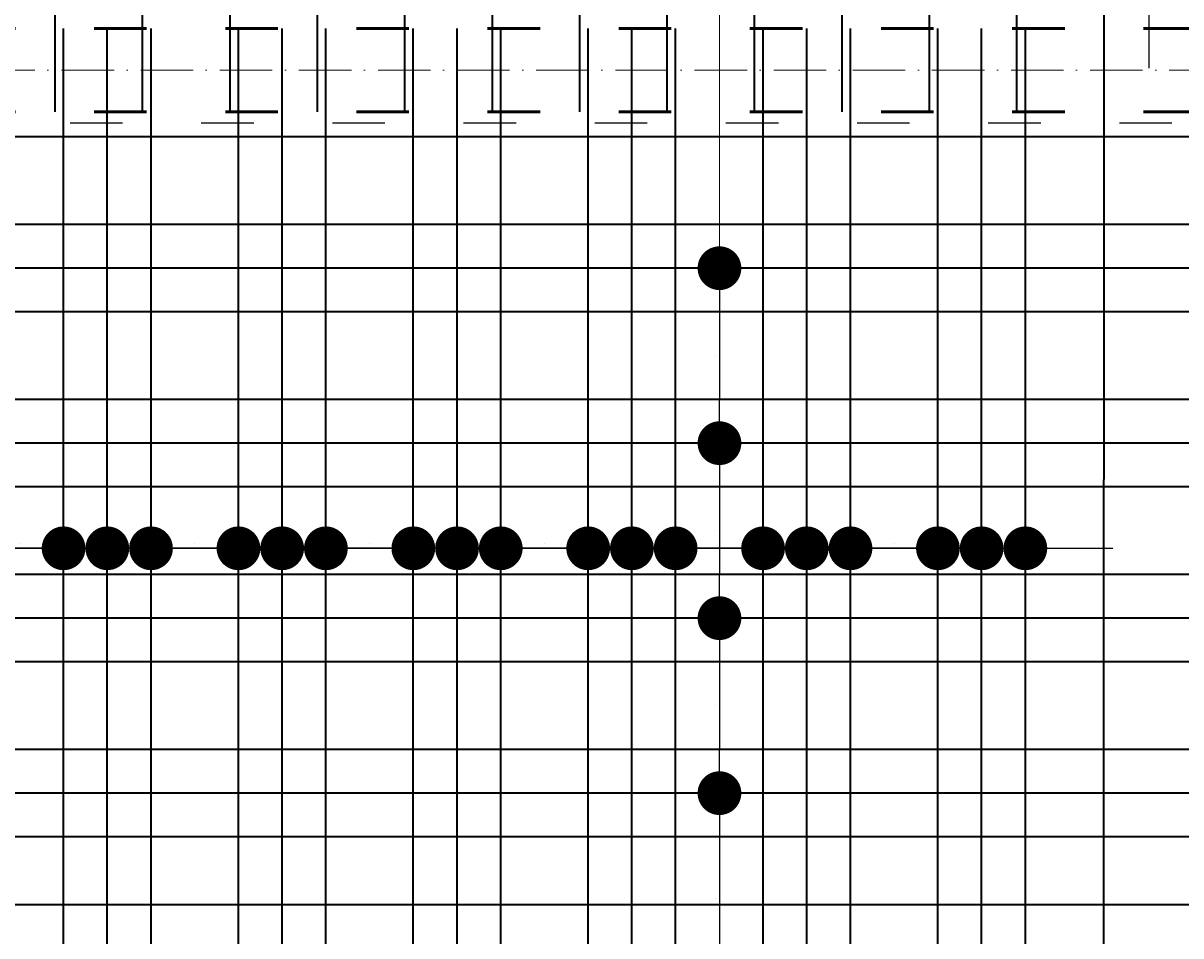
# Model space of a CAD drawing. Header units: millimetres. Extents: x 295948 to 312016, y 6878 to 18016.
# Tile 196 of 252: x 308002 to 308267, y 14501 to 14710. Entities that reach past the tile are written whole.
import ezdxf

# ---------------------------------------------------------------- set-up
doc = ezdxf.new("R2010")
doc.units = ezdxf.units.MM
doc.linetypes.add('ACAD_ISO03W100', pattern=[30, 12, -18])
doc.linetypes.add('ACAD_ISO10W100', pattern=[18, 12, -3, 0, -3])
for name, color, linetype, lineweight in [('konstrukcja wymiary', 1, 'Continuous', 13), ('osie', 5, 'ACAD_ISO10W100', 13), ('zbrojenie', 4, 'Continuous', 50), ('zbrojenie płyty', 141, 'Continuous', 35)]:
    doc.layers.add(name, color=color, linetype=linetype, lineweight=lineweight)
doc.layers.add('przerywane', color=6, linetype='ACAD_ISO03W100')
doc.styles.add('KONSTRUKCJA', font='romand.shx', dxfattribs={"oblique": 10})
doc.styles.get("Standard").update_dxf_attribs({"font": 'romand.shx', "oblique": 10})
doc.dimstyles.new('150', dxfattribs={"dimtxt": 10, "dimasz": 7, "dimexe": 1.25, "dimexo": 0.625, "dimgap": 3, "dimtad": 1, "dimdec": 0, "dimrnd": 0.5, "dimtxsty": 'KONSTRUKCJA', "dimblk": 'ARCHTICK', "dimcen": 2.5, "dimadec": 0, "dimazin": 0, "dimtfac": 1, "dimtdec": 0, "dimtix": 1, "dimtmove": 0, "dimatfit": 3, "dimfxl": 4, "dimfxlon": 1, "dimarcsym": 0})
doc.dimstyles.new('kropki', dxfattribs={"dimtxt": 0.001, "dimasz": 10, "dimexe": 1.25, "dimexo": 0.625, "dimgap": 1, "dimtad": 1, "dimtxsty": 'Standard', "dimblk": 'DOT', "dimcen": 2.5, "dimadec": 0, "dimazin": 0, "dimtfac": 1, "dimtmove": 0, "dimatfit": 3, "dimfxl": 1, "dimfxlon": 1, "dimarcsym": 0})

# ---------------------------------------------------------------- blocks, each defined once
blk = doc.blocks.new('_ArchTick')
at = {"color": 0, "linetype": 'ByBlock', "lineweight": 13, "const_width": 0.15}
blk.add_lwpolyline([(-0.5, -0.5), (0.5, 0.5)], dxfattribs=at)
blk = doc.blocks.new('*D898')
at = {"layer": 'Defpoints', "color": 0, "transparency": 16777216}
for p in [(308398.44, 15501.22), (308234.44, 14393.22), (308398.44, 14393.22)]:
    blk.add_point(p, dxfattribs=at)
at = {"layer": 'konstrukcja wymiary', "color": 0, "lineweight": -2, "transparency": 16777216}
for p, q in [((308234.44, 15497.22), (308234.44, 15502.47)), ((308398.44, 15497.22), (308398.44, 15502.47)), ((308234.44, 15501.22), (308398.44, 15501.22))]:
    blk.add_line(p, q, dxfattribs=at)
at = {"layer": 'konstrukcja wymiary', "color": 0, "lineweight": -2, "transparency": 16777216, "xscale": 7, "yscale": 7, "zscale": 7, "rotation": 180}
blk.add_blockref('_ArchTick', (308234.44, 15501.22), dxfattribs=at)
at = {"layer": 'konstrukcja wymiary', "color": 0, "lineweight": -2, "transparency": 16777216, "xscale": 7, "yscale": 7, "zscale": 7}
blk.add_blockref('_ArchTick', (308398.44, 15501.22), dxfattribs=at)
at = {"layer": 'konstrukcja wymiary', "color": 0, "transparency": 16777216, "insert": (308316.44, 15509.22), "char_height": 10, "attachment_point": 5, "style": 'KONSTRUKCJA'}
blk.add_mtext('164', dxfattribs=at)
blk = doc.blocks.new('_Dot')
at = {"color": 0, "linetype": 'ByBlock', "lineweight": -2}
blk.add_line((-0.5, 0), (-1, 0), dxfattribs=at)
at = {"color": 0, "linetype": 'ByBlock', "const_width": 0.5}
blk.add_lwpolyline([(-0.25, 0, 1), (0.25, 0, 1)], format="xyb", close=True, dxfattribs=at)
blk = doc.blocks.new('*D688')
at = {"layer": 'Defpoints', "color": 0, "transparency": 16777216}
for p in [(308248.93, 14739.72), (308248.93, 14719.72), (308259.19, 14719.72)]:
    blk.add_point(p, dxfattribs=at)
at = {"layer": 'konstrukcja wymiary', "color": 0, "lineweight": -2, "transparency": 16777216}
for p, q in [((308259.19, 14749.72), (308259.19, 14759.72)), ((308258.19, 14739.72), (308260.44, 14739.72)), ((308259.19, 14739.72), (308259.19, 14719.72)), ((308258.19, 14719.72), (308260.44, 14719.72)), ((308259.19, 14709.72), (308259.19, 14699.72))]:
    blk.add_line(p, q, dxfattribs=at)
at = {"layer": 'konstrukcja wymiary', "color": 0, "lineweight": -2, "transparency": 16777216, "xscale": 10, "yscale": 10, "zscale": 10}
for p, rotation in [((308259.19, 14739.72), 270), ((308259.19, 14719.72), 90)]:
    blk.add_blockref('_Dot', p, dxfattribs=dict(at, rotation=rotation))
at = {"layer": 'konstrukcja wymiary', "color": 0, "transparency": 16777216, "insert": (308258.19, 14729.72), "char_height": 0.001, "attachment_point": 5, "rotation": 90}
blk.add_mtext('20', dxfattribs=at)
blk = doc.blocks.new('*D1034')
at = {"layer": 'Defpoints', "color": 0, "transparency": 16777216}
for p in [(308150.94, 14653.96), (308150.94, 14613.96), (308160.97, 14613.96)]:
    blk.add_point(p, dxfattribs=at)
at = {"layer": 'konstrukcja wymiary', "color": 0, "lineweight": -2, "transparency": 16777216}
for p, q in [((308159.97, 14653.96), (308162.22, 14653.96)), ((308160.97, 14643.96), (308160.97, 14623.96)), ((308159.97, 14613.96), (308162.22, 14613.96))]:
    blk.add_line(p, q, dxfattribs=at)
at = {"layer": 'konstrukcja wymiary', "color": 0, "lineweight": -2, "transparency": 16777216, "xscale": 10, "yscale": 10, "zscale": 10}
for p, rotation in [((308160.97, 14653.96), 90), ((308160.97, 14613.96), 270)]:
    blk.add_blockref('_Dot', p, dxfattribs=dict(at, rotation=rotation))
at = {"layer": 'konstrukcja wymiary', "color": 0, "transparency": 16777216, "insert": (308159.97, 14633.96), "char_height": 0.001, "attachment_point": 5, "rotation": 90}
blk.add_mtext('40', dxfattribs=at)
blk = doc.blocks.new('*D1035')
at = {"layer": 'Defpoints', "color": 0, "transparency": 16777216}
for p in [(308150.94, 14613.96), (308150.94, 14573.96), (308160.97, 14573.96)]:
    blk.add_point(p, dxfattribs=at)
at = {"layer": 'konstrukcja wymiary', "color": 0, "lineweight": -2, "transparency": 16777216}
for p, q in [((308159.97, 14613.96), (308162.22, 14613.96)), ((308160.97, 14603.96), (308160.97, 14583.96)), ((308159.97, 14573.96), (308162.22, 14573.96))]:
    blk.add_line(p, q, dxfattribs=at)
at = {"layer": 'konstrukcja wymiary', "color": 0, "lineweight": -2, "transparency": 16777216, "xscale": 10, "yscale": 10, "zscale": 10}
for p, rotation in [((308160.97, 14613.96), 90), ((308160.97, 14573.96), 270)]:
    blk.add_blockref('_Dot', p, dxfattribs=dict(at, rotation=rotation))
at = {"layer": 'konstrukcja wymiary', "color": 0, "transparency": 16777216, "insert": (308159.97, 14593.96), "char_height": 0.001, "attachment_point": 5, "rotation": 90}
blk.add_mtext('40', dxfattribs=at)
blk = doc.blocks.new('*D1036')
at = {"layer": 'Defpoints', "color": 0, "transparency": 16777216}
for p in [(308150.94, 14573.96), (308150.94, 14533.96), (308160.97, 14533.96)]:
    blk.add_point(p, dxfattribs=at)
at = {"layer": 'konstrukcja wymiary', "color": 0, "lineweight": -2, "transparency": 16777216}
for p, q in [((308159.97, 14573.96), (308162.22, 14573.96)), ((308160.97, 14563.96), (308160.97, 14543.96)), ((308159.97, 14533.96), (308162.22, 14533.96))]:
    blk.add_line(p, q, dxfattribs=at)
at = {"layer": 'konstrukcja wymiary', "color": 0, "lineweight": -2, "transparency": 16777216, "xscale": 10, "yscale": 10, "zscale": 10}
for p, rotation in [((308160.97, 14573.96), 90), ((308160.97, 14533.96), 270)]:
    blk.add_blockref('_Dot', p, dxfattribs=dict(at, rotation=rotation))
at = {"layer": 'konstrukcja wymiary', "color": 0, "transparency": 16777216, "insert": (308159.97, 14553.96), "char_height": 0.001, "attachment_point": 5, "rotation": 90}
blk.add_mtext('40', dxfattribs=at)
blk = doc.blocks.new('*D1037')
at = {"layer": 'Defpoints', "color": 0, "transparency": 16777216}
for p in [(308150.94, 14533.96), (308150.94, 14485.57), (308160.97, 14485.57)]:
    blk.add_point(p, dxfattribs=at)
at = {"layer": 'konstrukcja wymiary', "color": 0, "lineweight": -2, "transparency": 16777216}
for p, q in [((308159.97, 14533.96), (308162.22, 14533.96)), ((308160.97, 14523.96), (308160.97, 14495.57)), ((308159.97, 14485.57), (308162.22, 14485.57))]:
    blk.add_line(p, q, dxfattribs=at)
at = {"layer": 'konstrukcja wymiary', "color": 0, "lineweight": -2, "transparency": 16777216, "xscale": 10, "yscale": 10, "zscale": 10}
for p, rotation in [((308160.97, 14533.96), 90), ((308160.97, 14485.57), 270)]:
    blk.add_blockref('_Dot', p, dxfattribs=dict(at, rotation=rotation))
at = {"layer": 'konstrukcja wymiary', "color": 0, "transparency": 16777216, "insert": (308159.97, 14509.77), "char_height": 0.001, "attachment_point": 5, "rotation": 90}
blk.add_mtext('48,39', dxfattribs=at)
blk = doc.blocks.new('*D1117')
at = {"layer": 'Defpoints', "color": 0, "transparency": 16777216}
for p in [(307990.94, 14589.93), (307980.94, 14563.96), (307990.94, 14563.96)]:
    blk.add_point(p, dxfattribs=at)
at = {"layer": 'konstrukcja wymiary', "color": 0, "lineweight": -2, "transparency": 16777216}
for p, q in [((307970.94, 14589.93), (307960.94, 14589.93)), ((307980.94, 14588.93), (307980.94, 14591.18)), ((307980.94, 14589.93), (307990.94, 14589.93)), ((307990.94, 14588.93), (307990.94, 14591.18)), ((308000.94, 14589.93), (308010.94, 14589.93))]:
    blk.add_line(p, q, dxfattribs=at)
at = {"layer": 'konstrukcja wymiary', "color": 0, "lineweight": -2, "transparency": 16777216, "xscale": 10, "yscale": 10, "zscale": 10}
blk.add_blockref('_Dot', (307980.94, 14589.93), dxfattribs=at)
at = {"layer": 'konstrukcja wymiary', "color": 0, "lineweight": -2, "transparency": 16777216, "xscale": 10, "yscale": 10, "zscale": 10, "rotation": 180}
blk.add_blockref('_Dot', (307990.94, 14589.93), dxfattribs=at)
at = {"layer": 'konstrukcja wymiary', "color": 0, "transparency": 16777216, "insert": (307985.94, 14590.93), "char_height": 0.001, "attachment_point": 5}
blk.add_mtext('10', dxfattribs=at)
blk = doc.blocks.new('*D1118')
at = {"layer": 'Defpoints', "color": 0, "transparency": 16777216}
for p in [(308010.94, 14589.93), (307990.94, 14563.96), (308010.94, 14563.96)]:
    blk.add_point(p, dxfattribs=at)
at = {"layer": 'konstrukcja wymiary', "color": 0, "lineweight": -2, "transparency": 16777216}
for p, q in [((307980.94, 14589.93), (307970.94, 14589.93)), ((307990.94, 14588.93), (307990.94, 14591.18)), ((307990.94, 14589.93), (308010.94, 14589.93)), ((308010.94, 14588.93), (308010.94, 14591.18)), ((308020.94, 14589.93), (308030.94, 14589.93))]:
    blk.add_line(p, q, dxfattribs=at)
at = {"layer": 'konstrukcja wymiary', "color": 0, "lineweight": -2, "transparency": 16777216, "xscale": 10, "yscale": 10, "zscale": 10}
blk.add_blockref('_Dot', (307990.94, 14589.93), dxfattribs=at)
at = {"layer": 'konstrukcja wymiary', "color": 0, "lineweight": -2, "transparency": 16777216, "xscale": 10, "yscale": 10, "zscale": 10, "rotation": 180}
blk.add_blockref('_Dot', (308010.94, 14589.93), dxfattribs=at)
at = {"layer": 'konstrukcja wymiary', "color": 0, "transparency": 16777216, "insert": (308000.94, 14590.93), "char_height": 0.001, "attachment_point": 5}
blk.add_mtext('20', dxfattribs=at)
blk = doc.blocks.new('*D1119')
at = {"layer": 'Defpoints', "color": 0, "transparency": 16777216}
for p in [(308020.94, 14589.93), (308010.94, 14563.96), (308020.94, 14563.96)]:
    blk.add_point(p, dxfattribs=at)
at = {"layer": 'konstrukcja wymiary', "color": 0, "lineweight": -2, "transparency": 16777216}
for p, q in [((308000.94, 14589.93), (307990.94, 14589.93)), ((308010.94, 14588.93), (308010.94, 14591.18)), ((308010.94, 14589.93), (308020.94, 14589.93)), ((308020.94, 14588.93), (308020.94, 14591.18)), ((308030.94, 14589.93), (308040.94, 14589.93))]:
    blk.add_line(p, q, dxfattribs=at)
at = {"layer": 'konstrukcja wymiary', "color": 0, "lineweight": -2, "transparency": 16777216, "xscale": 10, "yscale": 10, "zscale": 10}
blk.add_blockref('_Dot', (308010.94, 14589.93), dxfattribs=at)
at = {"layer": 'konstrukcja wymiary', "color": 0, "lineweight": -2, "transparency": 16777216, "xscale": 10, "yscale": 10, "zscale": 10, "rotation": 180}
blk.add_blockref('_Dot', (308020.94, 14589.93), dxfattribs=at)
at = {"layer": 'konstrukcja wymiary', "color": 0, "transparency": 16777216, "insert": (308015.94, 14590.93), "char_height": 0.001, "attachment_point": 5}
blk.add_mtext('10', dxfattribs=at)
blk = doc.blocks.new('*D1120')
at = {"layer": 'Defpoints', "color": 0, "transparency": 16777216}
for p in [(308030.94, 14589.93), (308020.94, 14563.96), (308030.94, 14563.96)]:
    blk.add_point(p, dxfattribs=at)
at = {"layer": 'konstrukcja wymiary', "color": 0, "lineweight": -2, "transparency": 16777216}
for p, q in [((308010.94, 14589.93), (308000.94, 14589.93)), ((308020.94, 14588.93), (308020.94, 14591.18)), ((308020.94, 14589.93), (308030.94, 14589.93)), ((308030.94, 14588.93), (308030.94, 14591.18)), ((308040.94, 14589.93), (308050.94, 14589.93))]:
    blk.add_line(p, q, dxfattribs=at)
at = {"layer": 'konstrukcja wymiary', "color": 0, "lineweight": -2, "transparency": 16777216, "xscale": 10, "yscale": 10, "zscale": 10}
blk.add_blockref('_Dot', (308020.94, 14589.93), dxfattribs=at)
at = {"layer": 'konstrukcja wymiary', "color": 0, "lineweight": -2, "transparency": 16777216, "xscale": 10, "yscale": 10, "zscale": 10, "rotation": 180}
blk.add_blockref('_Dot', (308030.94, 14589.93), dxfattribs=at)
at = {"layer": 'konstrukcja wymiary', "color": 0, "transparency": 16777216, "insert": (308025.94, 14590.93), "char_height": 0.001, "attachment_point": 5}
blk.add_mtext('10', dxfattribs=at)
blk = doc.blocks.new('*D1086')
at = {"layer": 'Defpoints', "color": 0, "transparency": 16777216}
for p in [(308050.94, 14589.93), (308030.94, 14563.96), (308050.94, 14563.96)]:
    blk.add_point(p, dxfattribs=at)
at = {"layer": 'konstrukcja wymiary', "color": 0, "lineweight": -2, "transparency": 16777216}
for p, q in [((308020.94, 14589.93), (308010.94, 14589.93)), ((308030.94, 14588.93), (308030.94, 14591.18)), ((308030.94, 14589.93), (308050.94, 14589.93)), ((308050.94, 14588.93), (308050.94, 14591.18)), ((308060.94, 14589.93), (308070.94, 14589.93))]:
    blk.add_line(p, q, dxfattribs=at)
at = {"layer": 'konstrukcja wymiary', "color": 0, "lineweight": -2, "transparency": 16777216, "xscale": 10, "yscale": 10, "zscale": 10}
blk.add_blockref('_Dot', (308030.94, 14589.93), dxfattribs=at)
at = {"layer": 'konstrukcja wymiary', "color": 0, "lineweight": -2, "transparency": 16777216, "xscale": 10, "yscale": 10, "zscale": 10, "rotation": 180}
blk.add_blockref('_Dot', (308050.94, 14589.93), dxfattribs=at)
at = {"layer": 'konstrukcja wymiary', "color": 0, "transparency": 16777216, "insert": (308040.94, 14590.93), "char_height": 0.001, "attachment_point": 5}
blk.add_mtext('20', dxfattribs=at)
blk = doc.blocks.new('*D1087')
at = {"layer": 'Defpoints', "color": 0, "transparency": 16777216}
for p in [(308060.94, 14589.93), (308050.94, 14563.96), (308060.94, 14563.96)]:
    blk.add_point(p, dxfattribs=at)
at = {"layer": 'konstrukcja wymiary', "color": 0, "lineweight": -2, "transparency": 16777216}
for p, q in [((308040.94, 14589.93), (308030.94, 14589.93)), ((308050.94, 14588.93), (308050.94, 14591.18)), ((308050.94, 14589.93), (308060.94, 14589.93)), ((308060.94, 14588.93), (308060.94, 14591.18)), ((308070.94, 14589.93), (308080.94, 14589.93))]:
    blk.add_line(p, q, dxfattribs=at)
at = {"layer": 'konstrukcja wymiary', "color": 0, "lineweight": -2, "transparency": 16777216, "xscale": 10, "yscale": 10, "zscale": 10}
blk.add_blockref('_Dot', (308050.94, 14589.93), dxfattribs=at)
at = {"layer": 'konstrukcja wymiary', "color": 0, "lineweight": -2, "transparency": 16777216, "xscale": 10, "yscale": 10, "zscale": 10, "rotation": 180}
blk.add_blockref('_Dot', (308060.94, 14589.93), dxfattribs=at)
at = {"layer": 'konstrukcja wymiary', "color": 0, "transparency": 16777216, "insert": (308055.94, 14590.93), "char_height": 0.001, "attachment_point": 5}
blk.add_mtext('10', dxfattribs=at)
blk = doc.blocks.new('*D1088')
at = {"layer": 'Defpoints', "color": 0, "transparency": 16777216}
for p in [(308070.94, 14589.93), (308060.94, 14563.96), (308070.94, 14563.96)]:
    blk.add_point(p, dxfattribs=at)
at = {"layer": 'konstrukcja wymiary', "color": 0, "lineweight": -2, "transparency": 16777216}
for p, q in [((308050.94, 14589.93), (308040.94, 14589.93)), ((308060.94, 14588.93), (308060.94, 14591.18)), ((308060.94, 14589.93), (308070.94, 14589.93)), ((308070.94, 14588.93), (308070.94, 14591.18)), ((308080.94, 14589.93), (308090.94, 14589.93))]:
    blk.add_line(p, q, dxfattribs=at)
at = {"layer": 'konstrukcja wymiary', "color": 0, "lineweight": -2, "transparency": 16777216, "xscale": 10, "yscale": 10, "zscale": 10}
blk.add_blockref('_Dot', (308060.94, 14589.93), dxfattribs=at)
at = {"layer": 'konstrukcja wymiary', "color": 0, "lineweight": -2, "transparency": 16777216, "xscale": 10, "yscale": 10, "zscale": 10, "rotation": 180}
blk.add_blockref('_Dot', (308070.94, 14589.93), dxfattribs=at)
at = {"layer": 'konstrukcja wymiary', "color": 0, "transparency": 16777216, "insert": (308065.94, 14590.93), "char_height": 0.001, "attachment_point": 5}
blk.add_mtext('10', dxfattribs=at)
blk = doc.blocks.new('*D1089')
at = {"layer": 'Defpoints', "color": 0, "transparency": 16777216}
for p in [(308090.94, 14589.93), (308070.94, 14563.96), (308090.94, 14563.96)]:
    blk.add_point(p, dxfattribs=at)
at = {"layer": 'konstrukcja wymiary', "color": 0, "lineweight": -2, "transparency": 16777216}
for p, q in [((308060.94, 14589.93), (308050.94, 14589.93)), ((308070.94, 14588.93), (308070.94, 14591.18)), ((308070.94, 14589.93), (308090.94, 14589.93)), ((308090.94, 14588.93), (308090.94, 14591.18)), ((308100.94, 14589.93), (308110.94, 14589.93))]:
    blk.add_line(p, q, dxfattribs=at)
at = {"layer": 'konstrukcja wymiary', "color": 0, "lineweight": -2, "transparency": 16777216, "xscale": 10, "yscale": 10, "zscale": 10}
blk.add_blockref('_Dot', (308070.94, 14589.93), dxfattribs=at)
at = {"layer": 'konstrukcja wymiary', "color": 0, "lineweight": -2, "transparency": 16777216, "xscale": 10, "yscale": 10, "zscale": 10, "rotation": 180}
blk.add_blockref('_Dot', (308090.94, 14589.93), dxfattribs=at)
at = {"layer": 'konstrukcja wymiary', "color": 0, "transparency": 16777216, "insert": (308080.94, 14590.93), "char_height": 0.001, "attachment_point": 5}
blk.add_mtext('20', dxfattribs=at)
blk = doc.blocks.new('*D1090')
at = {"layer": 'Defpoints', "color": 0, "transparency": 16777216}
for p in [(308100.94, 14589.93), (308090.94, 14563.96), (308100.94, 14563.96)]:
    blk.add_point(p, dxfattribs=at)
at = {"layer": 'konstrukcja wymiary', "color": 0, "lineweight": -2, "transparency": 16777216}
for p, q in [((308080.94, 14589.93), (308070.94, 14589.93)), ((308090.94, 14588.93), (308090.94, 14591.18)), ((308090.94, 14589.93), (308100.94, 14589.93)), ((308100.94, 14588.93), (308100.94, 14591.18)), ((308110.94, 14589.93), (308120.94, 14589.93))]:
    blk.add_line(p, q, dxfattribs=at)
at = {"layer": 'konstrukcja wymiary', "color": 0, "lineweight": -2, "transparency": 16777216, "xscale": 10, "yscale": 10, "zscale": 10}
blk.add_blockref('_Dot', (308090.94, 14589.93), dxfattribs=at)
at = {"layer": 'konstrukcja wymiary', "color": 0, "lineweight": -2, "transparency": 16777216, "xscale": 10, "yscale": 10, "zscale": 10, "rotation": 180}
blk.add_blockref('_Dot', (308100.94, 14589.93), dxfattribs=at)
at = {"layer": 'konstrukcja wymiary', "color": 0, "transparency": 16777216, "insert": (308095.94, 14590.93), "char_height": 0.001, "attachment_point": 5}
blk.add_mtext('10', dxfattribs=at)
blk = doc.blocks.new('*D1121')
at = {"layer": 'Defpoints', "color": 0, "transparency": 16777216}
for p in [(308110.94, 14589.93), (308100.94, 14563.96), (308110.94, 14563.96)]:
    blk.add_point(p, dxfattribs=at)
at = {"layer": 'konstrukcja wymiary', "color": 0, "lineweight": -2, "transparency": 16777216}
for p, q in [((308090.94, 14589.93), (308080.94, 14589.93)), ((308100.94, 14588.93), (308100.94, 14591.18)), ((308100.94, 14589.93), (308110.94, 14589.93)), ((308110.94, 14588.93), (308110.94, 14591.18)), ((308120.94, 14589.93), (308130.94, 14589.93))]:
    blk.add_line(p, q, dxfattribs=at)
at = {"layer": 'konstrukcja wymiary', "color": 0, "lineweight": -2, "transparency": 16777216, "xscale": 10, "yscale": 10, "zscale": 10}
blk.add_blockref('_Dot', (308100.94, 14589.93), dxfattribs=at)
at = {"layer": 'konstrukcja wymiary', "color": 0, "lineweight": -2, "transparency": 16777216, "xscale": 10, "yscale": 10, "zscale": 10, "rotation": 180}
blk.add_blockref('_Dot', (308110.94, 14589.93), dxfattribs=at)
at = {"layer": 'konstrukcja wymiary', "color": 0, "transparency": 16777216, "insert": (308105.94, 14590.93), "char_height": 0.001, "attachment_point": 5}
blk.add_mtext('10', dxfattribs=at)
blk = doc.blocks.new('*D1122')
at = {"layer": 'Defpoints', "color": 0, "transparency": 16777216}
for p in [(308130.94, 14589.93), (308110.94, 14563.96), (308130.94, 14563.96)]:
    blk.add_point(p, dxfattribs=at)
at = {"layer": 'konstrukcja wymiary', "color": 0, "lineweight": -2, "transparency": 16777216}
for p, q in [((308100.94, 14589.93), (308090.94, 14589.93)), ((308110.94, 14588.93), (308110.94, 14591.18)), ((308110.94, 14589.93), (308130.94, 14589.93)), ((308130.94, 14588.93), (308130.94, 14591.18)), ((308140.94, 14589.93), (308150.94, 14589.93))]:
    blk.add_line(p, q, dxfattribs=at)
at = {"layer": 'konstrukcja wymiary', "color": 0, "lineweight": -2, "transparency": 16777216, "xscale": 10, "yscale": 10, "zscale": 10}
blk.add_blockref('_Dot', (308110.94, 14589.93), dxfattribs=at)
at = {"layer": 'konstrukcja wymiary', "color": 0, "lineweight": -2, "transparency": 16777216, "xscale": 10, "yscale": 10, "zscale": 10, "rotation": 180}
blk.add_blockref('_Dot', (308130.94, 14589.93), dxfattribs=at)
at = {"layer": 'konstrukcja wymiary', "color": 0, "transparency": 16777216, "insert": (308120.94, 14590.93), "char_height": 0.001, "attachment_point": 5}
blk.add_mtext('20', dxfattribs=at)
blk = doc.blocks.new('*D1123')
at = {"layer": 'Defpoints', "color": 0, "transparency": 16777216}
for p in [(308140.94, 14589.93), (308130.94, 14563.96), (308140.94, 14563.96)]:
    blk.add_point(p, dxfattribs=at)
at = {"layer": 'konstrukcja wymiary', "color": 0, "lineweight": -2, "transparency": 16777216}
for p, q in [((308120.94, 14589.93), (308110.94, 14589.93)), ((308130.94, 14588.93), (308130.94, 14591.18)), ((308130.94, 14589.93), (308140.94, 14589.93)), ((308140.94, 14588.93), (308140.94, 14591.18)), ((308150.94, 14589.93), (308160.94, 14589.93))]:
    blk.add_line(p, q, dxfattribs=at)
at = {"layer": 'konstrukcja wymiary', "color": 0, "lineweight": -2, "transparency": 16777216, "xscale": 10, "yscale": 10, "zscale": 10}
blk.add_blockref('_Dot', (308130.94, 14589.93), dxfattribs=at)
at = {"layer": 'konstrukcja wymiary', "color": 0, "lineweight": -2, "transparency": 16777216, "xscale": 10, "yscale": 10, "zscale": 10, "rotation": 180}
blk.add_blockref('_Dot', (308140.94, 14589.93), dxfattribs=at)
at = {"layer": 'konstrukcja wymiary', "color": 0, "transparency": 16777216, "insert": (308135.94, 14590.93), "char_height": 0.001, "attachment_point": 5}
blk.add_mtext('10', dxfattribs=at)
blk = doc.blocks.new('*D1124')
at = {"layer": 'Defpoints', "color": 0, "transparency": 16777216}
for p in [(308150.94, 14589.93), (308140.94, 14563.96), (308150.94, 14563.96)]:
    blk.add_point(p, dxfattribs=at)
at = {"layer": 'konstrukcja wymiary', "color": 0, "lineweight": -2, "transparency": 16777216}
for p, q in [((308130.94, 14589.93), (308120.94, 14589.93)), ((308140.94, 14588.93), (308140.94, 14591.18)), ((308140.94, 14589.93), (308150.94, 14589.93)), ((308150.94, 14588.93), (308150.94, 14591.18)), ((308160.94, 14589.93), (308170.94, 14589.93))]:
    blk.add_line(p, q, dxfattribs=at)
at = {"layer": 'konstrukcja wymiary', "color": 0, "lineweight": -2, "transparency": 16777216, "xscale": 10, "yscale": 10, "zscale": 10}
blk.add_blockref('_Dot', (308140.94, 14589.93), dxfattribs=at)
at = {"layer": 'konstrukcja wymiary', "color": 0, "lineweight": -2, "transparency": 16777216, "xscale": 10, "yscale": 10, "zscale": 10, "rotation": 180}
blk.add_blockref('_Dot', (308150.94, 14589.93), dxfattribs=at)
at = {"layer": 'konstrukcja wymiary', "color": 0, "transparency": 16777216, "insert": (308145.94, 14590.93), "char_height": 0.001, "attachment_point": 5}
blk.add_mtext('10', dxfattribs=at)
blk = doc.blocks.new('*D1125')
at = {"layer": 'Defpoints', "color": 0, "transparency": 16777216}
for p in [(308180.94, 14589.93), (308150.94, 14563.96), (308180.94, 14563.96)]:
    blk.add_point(p, dxfattribs=at)
at = {"layer": 'konstrukcja wymiary', "color": 0, "lineweight": -2, "transparency": 16777216}
for p, q in [((308150.94, 14588.93), (308150.94, 14591.18)), ((308160.94, 14589.93), (308170.94, 14589.93)), ((308180.94, 14588.93), (308180.94, 14591.18))]:
    blk.add_line(p, q, dxfattribs=at)
at = {"layer": 'konstrukcja wymiary', "color": 0, "lineweight": -2, "transparency": 16777216, "xscale": 10, "yscale": 10, "zscale": 10, "rotation": 180}
blk.add_blockref('_Dot', (308150.94, 14589.93), dxfattribs=at)
at = {"layer": 'konstrukcja wymiary', "color": 0, "lineweight": -2, "transparency": 16777216, "xscale": 10, "yscale": 10, "zscale": 10}
blk.add_blockref('_Dot', (308180.94, 14589.93), dxfattribs=at)
at = {"layer": 'konstrukcja wymiary', "color": 0, "transparency": 16777216, "insert": (308165.94, 14590.93), "char_height": 0.001, "attachment_point": 5}
blk.add_mtext('30', dxfattribs=at)
blk = doc.blocks.new('*D1091')
at = {"layer": 'Defpoints', "color": 0, "transparency": 16777216}
for p in [(308170.94, 14589.93), (308170.94, 14563.96), (308180.94, 14563.96)]:
    blk.add_point(p, dxfattribs=at)
at = {"layer": 'konstrukcja wymiary', "color": 0, "lineweight": -2, "transparency": 16777216}
for p, q in [((308160.94, 14589.93), (308150.94, 14589.93)), ((308170.94, 14588.93), (308170.94, 14591.18)), ((308180.94, 14589.93), (308170.94, 14589.93)), ((308180.94, 14588.93), (308180.94, 14591.18)), ((308190.94, 14589.93), (308200.94, 14589.93))]:
    blk.add_line(p, q, dxfattribs=at)
at = {"layer": 'konstrukcja wymiary', "color": 0, "lineweight": -2, "transparency": 16777216, "xscale": 10, "yscale": 10, "zscale": 10}
blk.add_blockref('_Dot', (308170.94, 14589.93), dxfattribs=at)
at = {"layer": 'konstrukcja wymiary', "color": 0, "lineweight": -2, "transparency": 16777216, "xscale": 10, "yscale": 10, "zscale": 10, "rotation": 180}
blk.add_blockref('_Dot', (308180.94, 14589.93), dxfattribs=at)
at = {"layer": 'konstrukcja wymiary', "color": 0, "transparency": 16777216, "insert": (308175.94, 14590.93), "char_height": 0.001, "attachment_point": 5}
blk.add_mtext('10', dxfattribs=at)
blk = doc.blocks.new('*D1092')
at = {"layer": 'Defpoints', "color": 0, "transparency": 16777216}
for p in [(308190.94, 14589.93), (308170.94, 14563.96), (308190.94, 14563.96)]:
    blk.add_point(p, dxfattribs=at)
at = {"layer": 'konstrukcja wymiary', "color": 0, "lineweight": -2, "transparency": 16777216}
for p, q in [((308160.94, 14589.93), (308150.94, 14589.93)), ((308170.94, 14588.93), (308170.94, 14591.18)), ((308170.94, 14589.93), (308190.94, 14589.93)), ((308190.94, 14588.93), (308190.94, 14591.18)), ((308200.94, 14589.93), (308210.94, 14589.93))]:
    blk.add_line(p, q, dxfattribs=at)
at = {"layer": 'konstrukcja wymiary', "color": 0, "lineweight": -2, "transparency": 16777216, "xscale": 10, "yscale": 10, "zscale": 10}
blk.add_blockref('_Dot', (308170.94, 14589.93), dxfattribs=at)
at = {"layer": 'konstrukcja wymiary', "color": 0, "lineweight": -2, "transparency": 16777216, "xscale": 10, "yscale": 10, "zscale": 10, "rotation": 180}
blk.add_blockref('_Dot', (308190.94, 14589.93), dxfattribs=at)
at = {"layer": 'konstrukcja wymiary', "color": 0, "transparency": 16777216, "insert": (308180.94, 14590.93), "char_height": 0.001, "attachment_point": 5}
blk.add_mtext('20', dxfattribs=at)
blk = doc.blocks.new('*D1093')
at = {"layer": 'Defpoints', "color": 0, "transparency": 16777216}
for p in [(308210.94, 14589.93), (308190.94, 14563.96), (308210.94, 14563.96)]:
    blk.add_point(p, dxfattribs=at)
at = {"layer": 'konstrukcja wymiary', "color": 0, "lineweight": -2, "transparency": 16777216}
for p, q in [((308180.94, 14589.93), (308170.94, 14589.93)), ((308190.94, 14588.93), (308190.94, 14591.18)), ((308190.94, 14589.93), (308210.94, 14589.93)), ((308210.94, 14588.93), (308210.94, 14591.18)), ((308220.94, 14589.93), (308230.94, 14589.93))]:
    blk.add_line(p, q, dxfattribs=at)
at = {"layer": 'konstrukcja wymiary', "color": 0, "lineweight": -2, "transparency": 16777216, "xscale": 10, "yscale": 10, "zscale": 10}
blk.add_blockref('_Dot', (308190.94, 14589.93), dxfattribs=at)
at = {"layer": 'konstrukcja wymiary', "color": 0, "lineweight": -2, "transparency": 16777216, "xscale": 10, "yscale": 10, "zscale": 10, "rotation": 180}
blk.add_blockref('_Dot', (308210.94, 14589.93), dxfattribs=at)
at = {"layer": 'konstrukcja wymiary', "color": 0, "transparency": 16777216, "insert": (308200.94, 14590.93), "char_height": 0.001, "attachment_point": 5}
blk.add_mtext('20', dxfattribs=at)
blk = doc.blocks.new('*D1094')
at = {"layer": 'Defpoints', "color": 0, "transparency": 16777216}
for p in [(308220.94, 14589.93), (308210.94, 14563.96), (308220.94, 14563.96)]:
    blk.add_point(p, dxfattribs=at)
at = {"layer": 'konstrukcja wymiary', "color": 0, "lineweight": -2, "transparency": 16777216}
for p, q in [((308200.94, 14589.93), (308190.94, 14589.93)), ((308210.94, 14588.93), (308210.94, 14591.18)), ((308210.94, 14589.93), (308220.94, 14589.93)), ((308220.94, 14588.93), (308220.94, 14591.18)), ((308230.94, 14589.93), (308240.94, 14589.93))]:
    blk.add_line(p, q, dxfattribs=at)
at = {"layer": 'konstrukcja wymiary', "color": 0, "lineweight": -2, "transparency": 16777216, "xscale": 10, "yscale": 10, "zscale": 10}
blk.add_blockref('_Dot', (308210.94, 14589.93), dxfattribs=at)
at = {"layer": 'konstrukcja wymiary', "color": 0, "lineweight": -2, "transparency": 16777216, "xscale": 10, "yscale": 10, "zscale": 10, "rotation": 180}
blk.add_blockref('_Dot', (308220.94, 14589.93), dxfattribs=at)
at = {"layer": 'konstrukcja wymiary', "color": 0, "transparency": 16777216, "insert": (308215.94, 14590.93), "char_height": 0.001, "attachment_point": 5}
blk.add_mtext('10', dxfattribs=at)
blk = doc.blocks.new('*D1095')
at = {"layer": 'Defpoints', "color": 0, "transparency": 16777216}
for p in [(308230.94, 14589.93), (308220.94, 14563.96), (308230.94, 14563.96)]:
    blk.add_point(p, dxfattribs=at)
at = {"layer": 'konstrukcja wymiary', "color": 0, "lineweight": -2, "transparency": 16777216}
for p, q in [((308210.94, 14589.93), (308200.94, 14589.93)), ((308220.94, 14588.93), (308220.94, 14591.18)), ((308220.94, 14589.93), (308230.94, 14589.93)), ((308230.94, 14588.93), (308230.94, 14591.18)), ((308240.94, 14589.93), (308250.94, 14589.93))]:
    blk.add_line(p, q, dxfattribs=at)
at = {"layer": 'konstrukcja wymiary', "color": 0, "lineweight": -2, "transparency": 16777216, "xscale": 10, "yscale": 10, "zscale": 10}
blk.add_blockref('_Dot', (308220.94, 14589.93), dxfattribs=at)
at = {"layer": 'konstrukcja wymiary', "color": 0, "lineweight": -2, "transparency": 16777216, "xscale": 10, "yscale": 10, "zscale": 10, "rotation": 180}
blk.add_blockref('_Dot', (308230.94, 14589.93), dxfattribs=at)
at = {"layer": 'konstrukcja wymiary', "color": 0, "transparency": 16777216, "insert": (308225.94, 14590.93), "char_height": 0.001, "attachment_point": 5}
blk.add_mtext('10', dxfattribs=at)
blk = doc.blocks.new('*D1734')
at = {"layer": 'Defpoints', "color": 0, "transparency": 16777216}
for p in [(308234.44, 15501.22), (307678.44, 15013.32), (308234.44, 14393.22)]:
    blk.add_point(p, dxfattribs=at)
at = {"layer": 'konstrukcja wymiary', "color": 0, "lineweight": -2, "transparency": 16777216}
for p, q in [((307678.44, 15497.22), (307678.44, 15502.47)), ((308234.44, 15497.22), (308234.44, 15502.47)), ((307678.44, 15501.22), (308234.44, 15501.22))]:
    blk.add_line(p, q, dxfattribs=at)
at = {"layer": 'konstrukcja wymiary', "color": 0, "lineweight": -2, "transparency": 16777216, "xscale": 7, "yscale": 7, "zscale": 7, "rotation": 180}
blk.add_blockref('_ArchTick', (307678.44, 15501.22), dxfattribs=at)
at = {"layer": 'konstrukcja wymiary', "color": 0, "lineweight": -2, "transparency": 16777216, "xscale": 7, "yscale": 7, "zscale": 7}
blk.add_blockref('_ArchTick', (308234.44, 15501.22), dxfattribs=at)
at = {"layer": 'konstrukcja wymiary', "color": 0, "transparency": 16777216, "insert": (307956.44, 15509.22), "char_height": 10, "attachment_point": 5, "style": 'KONSTRUKCJA'}
blk.add_mtext('556', dxfattribs=at)

msp = doc.modelspace()

# ---------------------------------------------------------------- linework, layer by layer
at = {"layer": 'konstrukcja wymiary'}
msp.add_line((308160.974, 14633.964), (308160.974, 15460.963), dxfattribs=at)
at = {"layer": 'osie'}
msp.add_line((306435.771, 14699.224), (308440.491, 14699.224), dxfattribs=at)
at = {"layer": 'przerywane'}
msp.add_line((307802.44, 14687.224), (308398.556, 14687.224), dxfattribs=at)
at = {"layer": 'zbrojenie', "linetype": 'ACAD_ISO03W100'}
for p, q in [((308419.94, 14708.724), (306640.94, 14708.724)), ((308419.94, 14689.724), (306640.94, 14689.724))]:
    msp.add_line(p, q, dxfattribs=at)
at = {"layer": 'zbrojenie płyty'}
for p, q in [((308008.94, 15288.724), (308008.94, 14689.724)), ((308028.94, 15288.724), (308028.94, 14689.724)), ((308048.94, 15288.724), (308048.94, 14689.724)), ((308068.94, 15288.724), (308068.94, 14689.724)), ((308088.94, 15288.724), (308088.94, 14689.724)), ((308108.94, 15288.724), (308108.94, 14689.724)), ((308128.94, 15288.724), (308128.94, 14689.724)), ((308148.94, 15288.724), (308148.94, 14689.724)), ((308168.94, 15288.724), (308168.94, 14689.724)), ((308188.94, 15288.724), (308188.94, 14689.724)), ((308208.94, 15288.724), (308208.94, 14689.724)), ((308228.94, 15288.724), (308228.94, 14689.724)), ((308248.94, 15288.724), (308248.823, 14395.724)), ((308010.94, 14054.724), (308010.94, 14708.724)), ((308020.94, 14054.724), (308020.94, 14708.724)), ((308030.94, 14054.724), (308030.94, 14708.724)), ((308050.94, 14054.724), (308050.94, 14708.724)), ((308060.94, 14054.724), (308060.94, 14708.724)), ((308070.94, 14054.724), (308070.94, 14708.724)), ((308090.94, 14054.724), (308090.94, 14708.724)), ((308100.94, 14054.724), (308100.94, 14708.724)), ((308110.94, 14054.724), (308110.94, 14708.724)), ((308130.94, 14054.724), (308130.94, 14708.724)), ((308140.94, 14054.724), (308140.94, 14708.724)), ((308150.94, 14054.724), (308150.94, 14708.724)), ((308170.94, 14054.724), (308170.94, 14708.724)), ((308180.94, 14054.724), (308180.94, 14708.724)), ((308190.94, 14054.724), (308190.94, 14708.724)), ((308210.94, 14054.724), (308210.94, 14708.724)), ((308220.94, 14054.724), (308220.94, 14708.724)), ((308230.94, 14054.724), (308230.94, 14708.724)), ((308419.94, 14683.964), (307260.94, 14683.964)), ((308419.94, 14663.964), (307260.94, 14663.964)), ((308419.94, 14653.964), (307780.94, 14653.964)), ((308419.94, 14643.964), (307260.94, 14643.964)), ((308419.94, 14623.964), (307260.94, 14623.964)), ((308419.94, 14613.964), (307780.94, 14613.964)), ((308419.94, 14603.964), (307260.94, 14603.964)), ((308419.94, 14583.964), (307260.94, 14583.964)), ((308419.94, 14573.964), (307780.94, 14573.964)), ((308419.94, 14563.964), (307260.94, 14563.964)), ((308419.94, 14543.964), (307260.94, 14543.964)), ((308419.94, 14533.964), (307780.94, 14533.964)), ((308419.94, 14523.964), (307260.94, 14523.964)), ((308419.94, 14508.452), (307780.94, 14508.452))]:
    msp.add_line(p, q, dxfattribs=at)

# ---------------------------------------------------------------- dimensions: what is measured, and where the dimension line sits
at = {"layer": 'konstrukcja wymiary'}
for base, p1, p2, dimstyle, picture, middle in [((308234.44, 15501.224), (307678.44, 15013.324), (308234.44, 14393.224), '150', '*D1734', (307956.44, 15509.224)), ((308398.44, 15501.224), (308234.44, 14393.224), (308398.44, 14393.224), '150', '*D898', (308316.44, 15509.224)), ((307990.94, 14589.934), (307980.94, 14563.964), (307990.94, 14563.964), 'kropki', '*D1117', (307985.94, 14590.934)), ((308010.94, 14589.934), (307990.94, 14563.964), (308010.94, 14563.964), 'kropki', '*D1118', (308000.94, 14590.934)), ((308020.94, 14589.934), (308010.94, 14563.964), (308020.94, 14563.964), 'kropki', '*D1119', (308015.94, 14590.934)), ((308030.94, 14589.934), (308020.94, 14563.964), (308030.94, 14563.964), 'kropki', '*D1120', (308025.94, 14590.934)), ((308050.94, 14589.934), (308030.94, 14563.964), (308050.94, 14563.964), 'kropki', '*D1086', (308040.94, 14590.934)), ((308060.94, 14589.934), (308050.94, 14563.964), (308060.94, 14563.964), 'kropki', '*D1087', (308055.94, 14590.934)), ((308070.94, 14589.934), (308060.94, 14563.964), (308070.94, 14563.964), 'kropki', '*D1088', (308065.94, 14590.934)), ((308090.94, 14589.934), (308070.94, 14563.964), (308090.94, 14563.964), 'kropki', '*D1089', (308080.94, 14590.934)), ((308100.94, 14589.934), (308090.94, 14563.964), (308100.94, 14563.964), 'kropki', '*D1090', (308095.94, 14590.934)), ((308110.94, 14589.934), (308100.94, 14563.964), (308110.94, 14563.964), 'kropki', '*D1121', (308105.94, 14590.934)), ((308130.94, 14589.934), (308110.94, 14563.964), (308130.94, 14563.964), 'kropki', '*D1122', (308120.94, 14590.934)), ((308140.94, 14589.934), (308130.94, 14563.964), (308140.94, 14563.964), 'kropki', '*D1123', (308135.94, 14590.934)), ((308150.94, 14589.934), (308140.94, 14563.964), (308150.94, 14563.964), 'kropki', '*D1124', (308145.94, 14590.934)), ((308180.94, 14589.934), (308150.94, 14563.964), (308180.94, 14563.964), 'kropki', '*D1125', (308165.94, 14590.934)), ((308170.94, 14589.934), (308180.94, 14563.964), (308170.94, 14563.964), 'kropki', '*D1091', (308175.94, 14590.934)), ((308190.94, 14589.934), (308170.94, 14563.964), (308190.94, 14563.964), 'kropki', '*D1092', (308180.94, 14590.934)), ((308210.94, 14589.934), (308190.94, 14563.964), (308210.94, 14563.964), 'kropki', '*D1093', (308200.94, 14590.934)), ((308220.94, 14589.934), (308210.94, 14563.964), (308220.94, 14563.964), 'kropki', '*D1094', (308215.94, 14590.934)), ((308230.94, 14589.934), (308220.94, 14563.964), (308230.94, 14563.964), 'kropki', '*D1095', (308225.94, 14590.934))]:
    dim = msp.add_linear_dim(base=base, p1=p1, p2=p2, dimstyle=dimstyle, override={"dimtmove": 1}, dxfattribs=at)
    dim.commit()
    dim.dimension.update_dxf_attribs({"geometry": picture, "text_midpoint": middle})
for base, p1, p2, picture, middle in [((308259.186, 14719.724), (308248.933, 14739.724), (308248.933, 14719.724), '*D688', (308258.186, 14729.724)), ((308160.974, 14573.964), (308150.94, 14613.964), (308150.94, 14573.964), '*D1035', (308159.974, 14593.964)), ((308160.974, 14533.964), (308150.94, 14573.964), (308150.94, 14533.964), '*D1036', (308159.974, 14553.964)), ((308160.974, 14485.572), (308150.94, 14533.964), (308150.94, 14485.572), '*D1037', (308159.973, 14509.768))]:
    dim = msp.add_linear_dim(base=base, p1=p1, p2=p2, angle=90, dimstyle='kropki', override={"dimtmove": 1}, dxfattribs=at)
    dim.commit()
    dim.dimension.update_dxf_attribs({"geometry": picture, "text_midpoint": middle})
dim = msp.add_linear_dim(base=(308160.974, 14613.964), p1=(308150.94, 14653.964), p2=(308150.94, 14613.964), angle=90, dimstyle='kropki', dxfattribs=at)
dim.commit()
dim.dimension.update_dxf_attribs({"geometry": '*D1034', "text_midpoint": (308159.974, 14633.964)})

doc.saveas('drawing.dxf')
